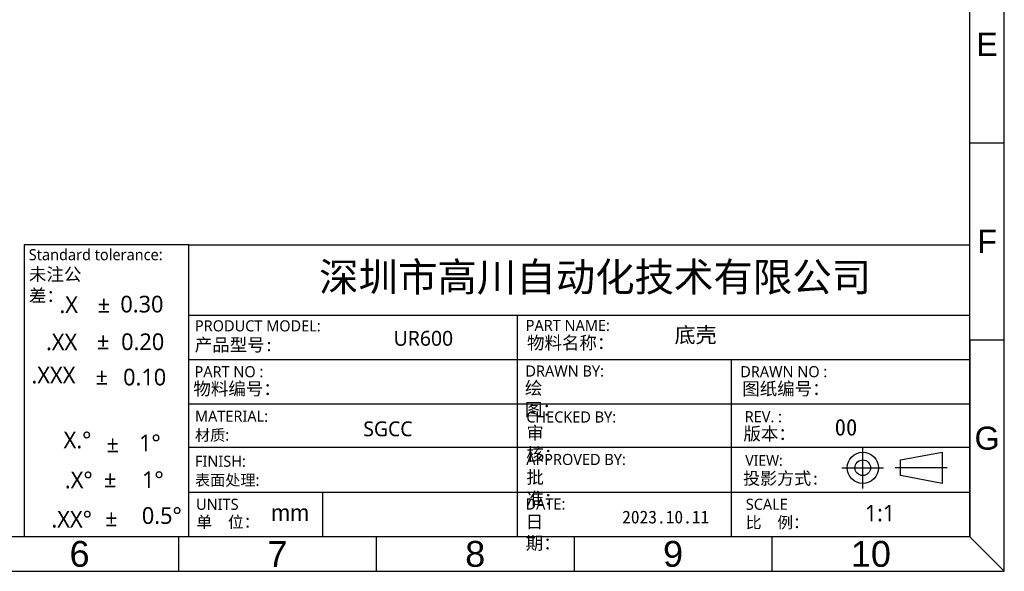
# Model space of a CAD drawing. Header units: inches. Extents: x 4828 to 5603, y 196 to 744.
# Tile 2 of 3: x 5230 to 5603, y 196 to 405. Entities that reach past the tile are written whole.
import ezdxf
from ezdxf.enums import TextEntityAlignment as Align

# ---------------------------------------------------------------- set-up
doc = ezdxf.new("R2010")
doc.units = ezdxf.units.IN
doc.header["$LTSCALE"] = 1.21
doc.header["$MEASUREMENT"] = 0
doc.layers.get('0').update_dxf_attribs({"linetype": 'CONTINUOUS'})
doc.styles.add('微软雅黑', font='txt')

msp = doc.modelspace()

# ---------------------------------------------------------------- linework, layer by layer
for p, q in [((5232.07058, 319.22474), (5232.07058, 208.589)), ((5294.37387, 319.22474), (5232.07058, 319.22474)), ((5590.25742, 283.22534), (5590.25742, 208.589)), ((5345.07177, 225.46742), (5345.07177, 208.589)), ((5590.25742, 208.589), (5257.99223, 208.589))]:
    msp.add_line(p, q)
for points in [[(4827.74432, 195.52765), (5603.31877, 195.52765), (5603.31877, 744.1047), (4827.74432, 744.1047)], [(5579.74637, 240.68356), (5579.74637, 228.82972), (5563.94125, 231.79318), (5563.94125, 237.7201)]]:
    msp.add_lwpolyline(points, close=True)
for points in [[(5603.31877, 195.52765), (5590.25742, 208.589), (5590.25742, 731.04334), (5603.31877, 744.1047)], [(5294.37387, 208.589), (5294.37387, 319.22474), (5590.25742, 319.22474)], [(5294.37387, 292.61675), (5590.25742, 292.61675)], [(5418.94543, 208.589), (5418.94543, 292.61675)], [(5590.25742, 283.22534), (5603.31877, 283.22534)], [(5590.25742, 275.70547), (5294.37387, 275.70547)], [(5499.98889, 208.589), (5499.98889, 275.70547)], [(5590.25742, 258.79931), (5294.37387, 258.79931)], [(5294.37387, 242.53222), (5590.25742, 242.53222)], [(5549.70969, 226.85408), (5549.70969, 242.6592)], [(5541.80713, 234.75664), (5557.61225, 234.75664)], [(5581.72201, 234.75664), (5561.96561, 234.75664)], [(5294.37387, 225.46742), (5590.25742, 225.46742)], [(5590.25742, 208.589), (4840.80568, 208.589), (4827.74432, 195.52765)], [(5365.42189, 208.589), (5365.42189, 195.52765)], [(5440.36707, 208.589), (5440.36707, 195.52765)], [(5515.31224, 208.589), (5515.31224, 195.52765)]]:
    msp.add_lwpolyline(points)
at = {"ltscale": 0.2}
for points in [[(5590.25742, 357.86167), (5603.31877, 357.86167)], [(5290.47672, 208.589), (5290.47672, 195.52765)]]:
    msp.add_lwpolyline(points, dxfattribs=at)
for radius in [5.92692, 2.96346]:
    msp.add_circle((5549.70969, 234.75664), radius)

# ---------------------------------------------------------------- texts
at = {"style": '微软雅黑'}
for s, height, p in [('Standard tolerance:  ', 4.209896, (5233.77985, 315.48995)), ('PRODUCT MODEL:', 4.209896, (5296.72356, 288.51795)), ('PART NO :', 4.209896, (5296.56704, 271.14892)), ('DRAWN BY:', 4.209896, (5421.91151, 271.39681)), ('DRAWN NO :', 4.209896, (5503.29324, 271.15404)), ('MATERIAL:', 4.209896, (5296.72356, 254.30062)), ('CHECKED BY:', 4.209896, (5422.21935, 254.00102)), ('REV. :', 4.209896, (5504.97433, 254.09781)), ('材质:', 4.209896, (5296.72356, 247.12977)), ('FINISH:', 4.209896, (5296.72356, 237.23582)), ('APPROVED BY:', 4.209896, (5422.21935, 237.89784)), ('VIEW:', 4.0415, (5505.21978, 237.51573)), ('表面处理:', 4.209896, (5296.72356, 230.06497)), ('DATE:', 4.209896, (5421.95845, 221.01942))]:
    msp.add_text(s, height=height, dxfattribs=at).set_placement(p, align=Align.MIDDLE_LEFT)
for s, height, p in [('.X', 6.314844, (5245.38412, 293.38063)), ('%%P', 6.314844, (5259.83407, 293.47363)), ('0.30', 6.314844, (5268.47421, 293.61328)), ('PART NAME:', 4.209896, (5422.02691, 286.56984)), ('.XX', 6.314844, (5240.29435, 279.29963)), ('%%P', 6.314844, (5259.5831, 279.59452)), ('0.20', 6.314844, (5268.76952, 279.35166)), ('.XXX', 6.314844, (5234.78539, 266.69048)), ('%%P', 6.314844, (5259.06325, 266.25139)), ('0.10', 6.314844, (5269.51028, 265.95744)), ('X.%%d', 6.314844, (5246.96056, 242.13043)), ('%%P', 6.314844, (5263.22508, 240.62435)), ('1%%D', 6.314844, (5275.54217, 241.03289)), ('.X%%d', 6.314844, (5247.45244, 226.98934)), ('%%P', 6.314844, (5262.23058, 227.29736)), ('1%%D', 6.314844, (5276.67012, 227.08321)), ('0.5%%D', 6.314844, (5276.60221, 213.49876)), ('UNITS', 4.209896, (5297.1592, 218.80304)), ('SCALE', 4.209896, (5505.39957, 218.82155)), ('.XX%%d', 6.314844, (5242.34867, 212.10533)), ('%%P', 6.314844, (5262.69297, 212.53613))]:
    msp.add_text(s, height=height, dxfattribs=at).set_placement(p)
at = {"ltscale": 0.2, "attachment_point": 5, "style": '微软雅黑'}
for s, insert, char_height, width in [('{\\fArial|b0|i0|c0|p34;E}', (5596.78809, 395.17984), 8.7514363, 13.0613584), ('{\\fArial|b0|i0|c0|p34;6}', (5253.00413, 202.05832), 9.7843707, 74.9451737)]:
    msp.add_mtext(s, dxfattribs=dict(at, insert=insert, char_height=char_height, width=width))
at = {"style": '微软雅黑'}
for s, insert, char_height, width, attachment_point in [('{\\fArial|b0|i0|c0|p34;F}', (5596.78809, 320.5435), 8.7514363, 13.0613584, 5), ('深圳市高川自动化技术有限公司', (5448.32137, 306.36978), 10.9501394, 223.187447, 5), ('{\\fSimSun|b0|i0|c134|p54;未注公差：  }', (5233.83747, 310.48893), 4.8529908, 31.1311297, 1), ('底壳', (5478.42395, 287.96617), 5.823589, 48.3655439, 1), ('{\\fSimSun|b0|i0|c134|p54;产品型号:}', (5296.64436, 283.77433), 4.8529908, 33.5383261, 1), ('{\\fSimSun|b0|i0|c134|p54;物料名称：}', (5422.51191, 284.54028), 4.8529908, 32.7432696, 1), ('{\\fSimSun|b0|i0|c134|p54;物料编号：}', (5296.13896, 267.12726), 4.8529908, 33.03435, 1), ('{\\fSimSun|b0|i0|c134|p54;绘   图：}', (5421.72238, 267.37515), 4.8529908, 27.1010993, 1), ('{\\fSimSun|b0|i0|c134|p54;图纸编号：}', (5504.04736, 267.13238), 4.8529908, 33.03435, 1), ('{\\fSimSun|b0|i0|c134|p54;审   核：}', (5422.27697, 250.36937), 4.8529908, 27.7385873, 1), ('{\\fSimSun|b0|i0|c134|p54;版本：}', (5504.48391, 250.06758), 4.8529908, 33.03435, 1), ('{\\fSimSun|b0|i0|c134|p54;00}', (5539.06171, 253.26461), 6.3088881, 42.9446549, 1), ('{\\fArial|b0|i0|c0|p34;G}', (5596.78809, 245.90717), 8.7514363, 13.0613584, 5), ('{\\fSimSun|b0|i0|c134|p54;批   准：}', (5422.27697, 233.59619), 4.8529908, 27.7403494, 1), ('{\\fNSimSun|b0|i0|c134|p49;投影方式:}', (5504.35962, 233.11123), 4.7285552, 32.2664648, 1), ('1:1', (5550.50428, 220.69191), 6.198926, 17.6170012, 1), ('{\\fNSimSun|b0|i0|c134|p49;单  位：}', (5297.27727, 216.40801), 4.3782918, 24.130092, 1), ('{\\fArial|b0|i0|c0|p32;mm}', (5325.54453, 220.7747), 6.1989261, 21.4298322, 1), ('{\\fSimSun|b0|i0|c134|p54;日   期：}', (5422.01607, 216.71778), 4.8529908, 27.7403494, 1), ('{\\fSimSun|b0|i0|c134|p54;2023.10.11}', (5458.5465, 218.52098), 4.8529908, 33.03435, 1), ('{\\fNSimSun|b0|i0|c134|p49;比  例：}', (5505.38603, 216.22109), 4.3782918, 23.2730387, 1), ('{\\fArial|b0|i0|c0|p34;7}', (5327.94931, 202.05832), 9.7843707, 74.9451737, 5), ('{\\fArial|b0|i0|c0|p34;8}', (5402.89448, 202.05832), 9.7843707, 74.9451737, 5), ('{\\fArial|b0|i0|c0|p34;9}', (5477.83966, 202.05832), 9.7843707, 74.9451737, 5), ('{\\fArial|b0|i0|c0|p34;10}', (5552.78483, 202.05832), 9.7843707, 74.9451737, 5)]:
    msp.add_mtext(s, dxfattribs=dict(at, insert=insert, char_height=char_height, width=width, attachment_point=attachment_point))
at = {"color": 1, "ltscale": 0.5, "insert": (5383.2656, 283.75573), "char_height": 5.635387, "width": 79.8299331, "attachment_point": 5, "style": '微软雅黑'}
msp.add_mtext('UR600', dxfattribs=at)
at = {"color": 1, "lineweight": 5, "ltscale": 0.5, "insert": (5369.81067, 249.46964), "char_height": 5.635387, "width": 79.8299331, "attachment_point": 5, "style": '微软雅黑'}
msp.add_mtext('SGCC', dxfattribs=at)

doc.saveas('drawing.dxf')
